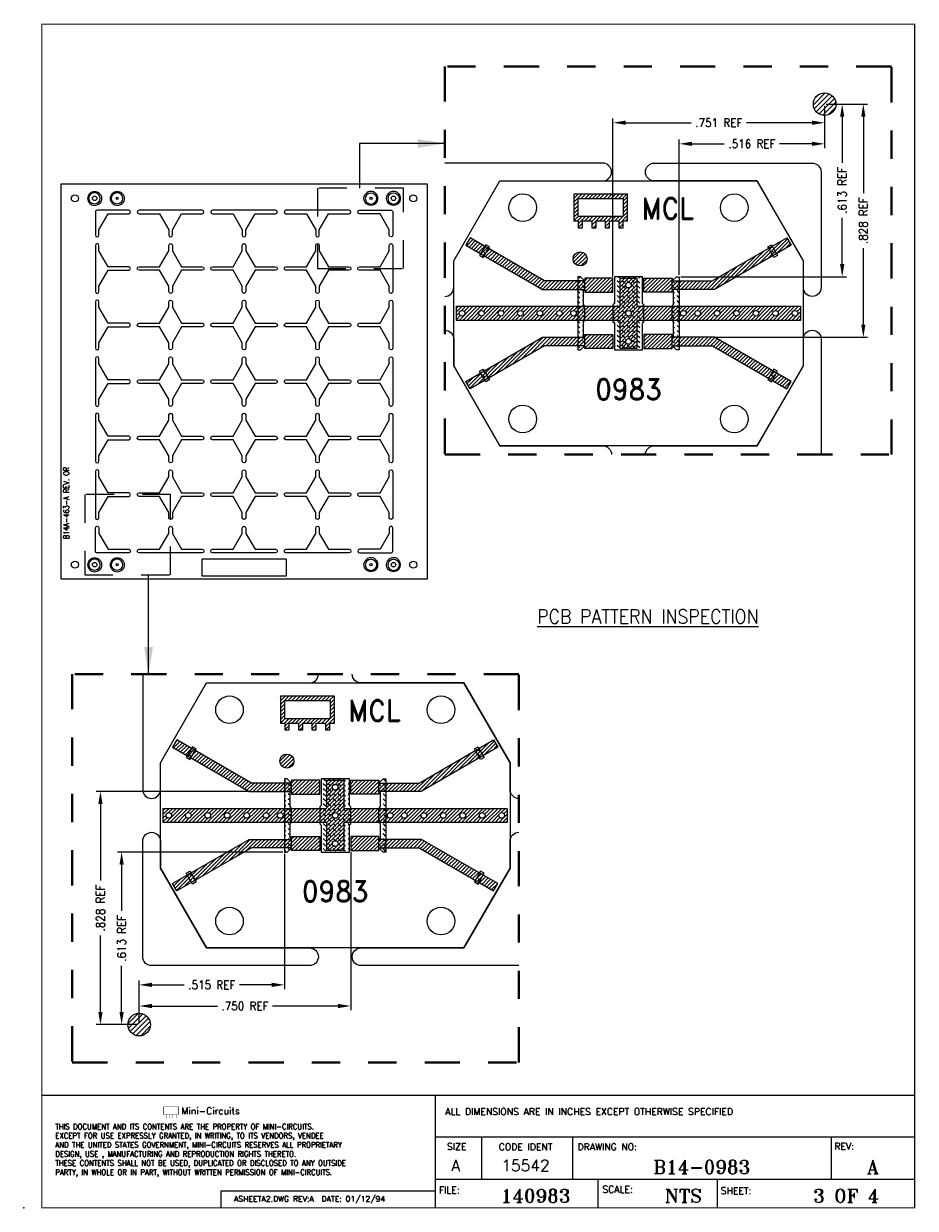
# Model space of a CAD drawing. Extents: x -0.5 to 9.5, y -1.5 to 2.7.
# Tile 3 of 4: x 4.1 to 7.2, y -1.5 to 2.7. Entities that reach past the tile are written whole.
import ezdxf
from ezdxf.enums import TextEntityAlignment as Align

# ---------------------------------------------------------------- set-up
doc = ezdxf.new("R2010")
doc.units = 0
doc.header["$LTSCALE"] = 0.1
doc.header["$MEASUREMENT"] = 0
doc.header["$PDSIZE"] = -1
doc.linetypes.add('PHANTOM2', pattern=[1.25, 0.625, -0.125, 0.125, -0.125, 0.125, -0.125])
doc.layers.get('0').update_dxf_attribs({"linetype": 'CONTINUOUS'})
doc.layers.get('Defpoints').update_dxf_attribs({"linetype": 'CONTINUOUS'})
for name, color, linetype in [('ARRAY', 7, 'CONTINUOUS'), ('DIM', 7, 'CONTINUOUS'), ('HOLE', 6, 'CONTINUOUS'), ('NPTH', 5, 'CONTINUOUS'), ('PCB', 7, 'CONTINUOUS'), ('PCB-FRAME', 132, 'CONTINUOUS'), ('PTH', 6, 'CONTINUOUS'), ('TEXT', 7, 'CONTINUOUS'), ('TITLE-BLOCK', 7, 'CONTINUOUS'), ('TOP-COP', 1, 'CONTINUOUS'), ('TOP-SLD', 3, 'CONTINUOUS')]:
    doc.layers.add(name, color=color, linetype=linetype)
doc.layers.add('TOP-COPH', color=12, linetype='CONTINUOUS', lineweight=15)
doc.layers.add('TOP-SLDH', color=3, linetype='CONTINUOUS', lineweight=15)
doc.styles.add('ROMAND', font='romand.shx', dxfattribs={"width": 0.9})
doc.styles.add('ROMANT', font='ROMANT.shx', dxfattribs={"width": 0.9})
doc.dimstyles.new('DIM', dxfattribs={"dimscale": 0.6, "dimtxt": 0.05, "dimasz": 0.075, "dimexe": 0.025, "dimexo": 0.01, "dimgap": 0.01, "dimtad": 0, "dimtoh": 1, "dimdec": 3, "dimzin": 4, "dimdsep": 46, "dimtxsty": 'ROMAND', "dimcen": 0, "dimclrd": 256, "dimclre": 256, "dimclrt": 256, "dimadec": 0, "dimazin": 0, "dimtfac": 1, "dimtdec": 3, "dimtofl": 0, "dimtmove": 0, "dimatfit": 3, "dimfxl": 1, "dimtolj": 1, "dimtzin": 0, "dimlwd": -1, "dimlwe": -1, "dimarcsym": 0})
doc.dimstyles.new('ROMAND ALIGNED', dxfattribs={"dimscale": 0.35, "dimtxt": 0.1, "dimasz": 0.12, "dimexe": 0.04, "dimexo": 0.02, "dimgap": 0.04, "dimtad": 0, "dimdec": 3, "dimzin": 4, "dimdsep": 46, "dimtxsty": 'ROMAND', "dimcen": 0, "dimadec": 0, "dimazin": 0, "dimtfac": 1, "dimtdec": 3, "dimtofl": 0, "dimtmove": 0, "dimatfit": 3, "dimfxl": 1, "dimtolj": 1, "dimtzin": 4, "dimlwd": 15, "dimlwe": 15, "dimarcsym": 0})

# ---------------------------------------------------------------- blocks, each defined once
blk = doc.blocks.new('ASHEETA2')
at = {"const_width": 0.003}
blk.add_lwpolyline([(1.241, 0.894), (1.241, 0.827), (1.374, 0.827), (1.374, 0.894)], close=True, dxfattribs=at)
for points in [[(1.262, 0.827), (1.262, 0.792)], [(1.292, 0.827), (1.292, 0.792)], [(1.322, 0.827), (1.322, 0.792)], [(1.352, 0.827), (1.352, 0.792)]]:
    blk.add_lwpolyline(points, dxfattribs=at)
at = {"layer": 'TITLE-BLOCK'}
for p, q in [((0.16, 1), (7.9, 1)), ((3.65, 0), (3.65, 1)), ((3.65, 0.63), (7.9, 0.63)), ((4.058, 0.63), (4.058, 0.25)), ((4.865, 0.63), (4.865, 0.25)), ((7.158, 0.63), (7.158, 0.25)), ((7.9, 0.25), (3.65, 0.25)), ((5.094, 0), (5.094, 0.25)), ((6.15, 0), (6.15, 0.25)), ((1.75, 0.151), (3.65, 0.151)), ((1.75, 0), (1.75, 0.151))]:
    blk.add_line(p, q, dxfattribs=at)
at = {"layer": 'TITLE-BLOCK', "const_width": 0.01}
blk.add_lwpolyline([(0.16, 0), (0.16, 10.5), (7.9, 10.5), (7.9, 0)], close=True, dxfattribs=at)
at = {"layer": 'TITLE-BLOCK'}
blk.add_point((0, 0), dxfattribs=at)
at = {"style": 'ROMAND'}
blk.add_text('Mini-Circuits', height=0.06, dxfattribs=at).set_placement((1.399, 0.829))
at = {"style": 'ROMAND', "width": 0.9}
for s, p in [('THIS DOCUMENT AND ITS CONTENTS ARE THE PROPERTY OF MINI-CIRCUITS.', (0.28, 0.695)), ('EXCEPT FOR USE EXPRESSLY GRANTED, IN WRITING, TO ITS VENDORS, VENDEE', (0.28, 0.614)), ('AND THE UNITED STATES GOVERNMENT, MINI-CIRCUITS RESERVES ALL PROPRIETARY', (0.28, 0.533)), ('THESE CONTENTS SHALL NOT BE USED, DUPLICATED OR DISCLOSED TO ANY OUTSIDE', (0.28, 0.371)), ('DESIGN, USE , MANUFACTURING AND REPRODUCTION RIGHTS THERETO.', (0.28, 0.452)), ('PARTY, IN WHOLE OR IN PART, WITHOUT WRITTEN PERMISSION OF MINI-CIRCUITS.', (0.28, 0.29))]:
    blk.add_text(s, height=0.05, dxfattribs=at).set_placement(p)
at = {"layer": 'TITLE-BLOCK'}
for s, height, style, p in [('ALL DIMENSIONS ARE IN INCHES EXCEPT OTHERWISE SPECIFIED', 0.06, 'ROMAND', (3.738, 0.823)), ('SIZE', 0.06, 'ROMAND', (3.753, 0.513)), ('CODE IDENT', 0.06, 'ROMAND', (4.212, 0.51)), ('DRAWING NO:', 0.06, 'ROMAND', (4.911, 0.51)), ('REV:', 0.06, 'ROMAND', (7.188, 0.516)), ('A', 0.1, 'ROMANT', (3.792, 0.325)), ('15542', 0.1, 'ROMANT', (4.235, 0.325)), ('ASHEETA2.DWG REV:A  DATE: 01/12/94', 0.05, 'ROMAND', (1.864, 0.054)), ('FILE:', 0.06, 'ROMAND', (3.681, 0.127)), ('SCALE:', 0.06, 'ROMAND', (5.131, 0.133)), ('SHEET:', 0.06, 'ROMAND', (6.18, 0.121))]:
    blk.add_text(s, height=height, dxfattribs=dict(at, style=style)).set_placement(p)
at = {"layer": 'TITLE-BLOCK', "style": 'ROMANT'}
for tag, p in [('DRAWING_NUMBER', (6.011, 0.361)), ('CURRENT_REVISION', (7.529, 0.361))]:
    blk.add_attdef(tag, text='', height=0.12, dxfattribs=at).set_placement(p, align=Align.MIDDLE)
for tag, p in [('DRAWING_FILE_NAME', (4.538, 0.046)), ('SCALE', (5.848, 0.046)), ('SHEET_NUMBER', (7.292, 0.046))]:
    blk.add_attdef(tag, text='', height=0.12, dxfattribs=at).set_placement(p, align=Align.CENTER)
blk = doc.blocks.new('14A463A')
at = {"layer": 'ARRAY'}
blk.add_lwpolyline([(6.5, 7), (0, 7), (0, 0), (6.5, 0)], close=True, dxfattribs=at)
at = {"layer": 'ARRAY', "lineweight": 0}
for points in [[(0.839, 6.477), (1.204, 6.477, 1), (1.204, 6.54), (0.644, 6.54, 0.414214), (0.613, 6.509), (0.613, 6.099, 1), (0.676, 6.099), (0.676, 6.194)], [(1.916, 6.194), (1.916, 6.099, 1), (1.979, 6.099), (1.979, 6.194), (2.142, 6.477), (2.507, 6.477, 1), (2.507, 6.54), (1.387, 6.54, 1), (1.387, 6.477), (1.752, 6.477)], [(3.218, 6.194), (3.218, 6.099, 1), (3.281, 6.099), (3.281, 6.194), (3.445, 6.477), (3.81, 6.477, 1), (3.81, 6.54), (2.69, 6.54, 1), (2.69, 6.477), (3.055, 6.477)], [(4.521, 6.194), (4.521, 6.099, 1), (4.584, 6.099), (4.584, 6.194), (4.748, 6.477), (5.113, 6.477, 1), (5.113, 6.54), (3.993, 6.54, 1), (3.993, 6.477), (4.358, 6.477)], [(5.661, 6.477), (5.296, 6.477, -1), (5.296, 6.54), (5.856, 6.54, -0.414214), (5.887, 6.509), (5.887, 6.099, -1), (5.824, 6.099), (5.824, 6.194)], [(0.839, 5.474), (1.204, 5.474, 1), (1.204, 5.537), (0.839, 5.537), (0.676, 5.821), (0.676, 5.916, 1), (0.613, 5.916), (0.613, 5.096, 1), (0.676, 5.096), (0.676, 5.191)], [(2.142, 5.474), (1.979, 5.191), (1.979, 5.096, -1), (1.916, 5.096), (1.916, 5.191), (1.752, 5.474), (1.387, 5.474, -1), (1.387, 5.537), (1.752, 5.537), (1.916, 5.821), (1.916, 5.916, -1), (1.979, 5.916), (1.979, 5.821), (2.142, 5.537), (2.507, 5.537, -1), (2.507, 5.474)], [(3.445, 5.474), (3.281, 5.191), (3.281, 5.096, -1), (3.218, 5.096), (3.218, 5.191), (3.055, 5.474), (2.69, 5.474, -1), (2.69, 5.537), (3.055, 5.537), (3.218, 5.821), (3.218, 5.916, -1), (3.281, 5.916), (3.281, 5.821), (3.445, 5.537), (3.81, 5.537, -1), (3.81, 5.474)], [(4.748, 5.474), (4.584, 5.191), (4.584, 5.096, -1), (4.521, 5.096), (4.521, 5.191), (4.358, 5.474), (3.993, 5.474, -1), (3.993, 5.537), (4.358, 5.537), (4.521, 5.821), (4.521, 5.916, -1), (4.584, 5.916), (4.584, 5.821), (4.748, 5.537), (5.113, 5.537, -1), (5.113, 5.474)], [(5.661, 5.474), (5.296, 5.474, -1), (5.296, 5.537), (5.661, 5.537), (5.824, 5.821), (5.824, 5.916, -1), (5.887, 5.916), (5.887, 5.096, -1), (5.824, 5.096), (5.824, 5.191)], [(0.839, 4.471), (1.204, 4.471, 1), (1.204, 4.534), (0.839, 4.534), (0.676, 4.818), (0.676, 4.913, 1), (0.613, 4.913), (0.613, 4.093, 1), (0.676, 4.093), (0.676, 4.188)], [(2.142, 4.471), (1.979, 4.188), (1.979, 4.093, -1), (1.916, 4.093), (1.916, 4.188), (1.752, 4.471), (1.387, 4.471, -1), (1.387, 4.534), (1.752, 4.534), (1.916, 4.818), (1.916, 4.913, -1), (1.979, 4.913), (1.979, 4.818), (2.142, 4.534), (2.507, 4.534, -1), (2.507, 4.471)], [(3.445, 4.471), (3.281, 4.188), (3.281, 4.093, -1), (3.218, 4.093), (3.218, 4.188), (3.055, 4.471), (2.69, 4.471, -1), (2.69, 4.534), (3.055, 4.534), (3.218, 4.818), (3.218, 4.913, -1), (3.281, 4.913), (3.281, 4.818), (3.445, 4.534), (3.81, 4.534, -1), (3.81, 4.471)], [(4.748, 4.471), (4.584, 4.188), (4.584, 4.093, -1), (4.521, 4.093), (4.521, 4.188), (4.358, 4.471), (3.993, 4.471, -1), (3.993, 4.534), (4.358, 4.534), (4.521, 4.818), (4.521, 4.913, -1), (4.584, 4.913), (4.584, 4.818), (4.748, 4.534), (5.113, 4.534, -1), (5.113, 4.471)], [(5.661, 4.471), (5.296, 4.471, -1), (5.296, 4.534), (5.661, 4.534), (5.824, 4.818), (5.824, 4.913, -1), (5.887, 4.913), (5.887, 4.093, -1), (5.824, 4.093), (5.824, 4.188)], [(0.839, 3.468), (1.204, 3.468, 1), (1.204, 3.531), (0.839, 3.531), (0.676, 3.815), (0.676, 3.91, 1), (0.613, 3.91), (0.613, 3.09, 1), (0.676, 3.09), (0.676, 3.185)], [(2.142, 3.468), (1.979, 3.185), (1.979, 3.09, -1), (1.916, 3.09), (1.916, 3.185), (1.752, 3.468), (1.387, 3.468, -1), (1.387, 3.531), (1.752, 3.531), (1.916, 3.815), (1.916, 3.91, -1), (1.979, 3.91), (1.979, 3.815), (2.142, 3.531), (2.507, 3.531, -1), (2.507, 3.468)], [(3.445, 3.468), (3.281, 3.185), (3.281, 3.09, -1), (3.218, 3.09), (3.218, 3.185), (3.055, 3.468), (2.69, 3.468, -1), (2.69, 3.531), (3.055, 3.531), (3.218, 3.815), (3.218, 3.91, -1), (3.281, 3.91), (3.281, 3.815), (3.445, 3.531), (3.81, 3.531, -1), (3.81, 3.468)], [(4.748, 3.468), (4.584, 3.185), (4.584, 3.09, -1), (4.521, 3.09), (4.521, 3.185), (4.358, 3.468), (3.993, 3.468, -1), (3.993, 3.531), (4.358, 3.531), (4.521, 3.815), (4.521, 3.91, -1), (4.584, 3.91), (4.584, 3.815), (4.748, 3.531), (5.113, 3.531, -1), (5.113, 3.468)], [(5.661, 3.468), (5.296, 3.468, -1), (5.296, 3.531), (5.661, 3.531), (5.824, 3.815), (5.824, 3.91, -1), (5.887, 3.91), (5.887, 3.09, -1), (5.824, 3.09), (5.824, 3.185)], [(0.839, 2.466), (1.204, 2.466, 1), (1.204, 2.529), (0.839, 2.529), (0.676, 2.812), (0.676, 2.907, 1), (0.613, 2.907), (0.613, 2.087, 1), (0.676, 2.087), (0.676, 2.182)], [(2.142, 2.466), (1.979, 2.182), (1.979, 2.087, -1), (1.916, 2.087), (1.916, 2.182), (1.752, 2.466), (1.387, 2.466, -1), (1.387, 2.529), (1.752, 2.529), (1.916, 2.812), (1.916, 2.907, -1), (1.979, 2.907), (1.979, 2.812), (2.142, 2.529), (2.507, 2.529, -1), (2.507, 2.466)], [(3.445, 2.466), (3.281, 2.182), (3.281, 2.087, -1), (3.218, 2.087), (3.218, 2.182), (3.055, 2.466), (2.69, 2.466, -1), (2.69, 2.529), (3.055, 2.529), (3.218, 2.812), (3.218, 2.907, -1), (3.281, 2.907), (3.281, 2.812), (3.445, 2.529), (3.81, 2.529, -1), (3.81, 2.466)], [(4.748, 2.466), (4.584, 2.182), (4.584, 2.087, -1), (4.521, 2.087), (4.521, 2.182), (4.358, 2.466), (3.993, 2.466, -1), (3.993, 2.529), (4.358, 2.529), (4.521, 2.812), (4.521, 2.907, -1), (4.584, 2.907), (4.584, 2.812), (4.748, 2.529), (5.113, 2.529, -1), (5.113, 2.466)], [(5.661, 2.466), (5.296, 2.466, -1), (5.296, 2.529), (5.661, 2.529), (5.824, 2.812), (5.824, 2.907, -1), (5.887, 2.907), (5.887, 2.087, -1), (5.824, 2.087), (5.824, 2.182)], [(0.839, 1.463), (1.204, 1.463, 1), (1.204, 1.526), (0.839, 1.526), (0.676, 1.809), (0.676, 1.904, 1), (0.613, 1.904), (0.613, 1.084, 1), (0.676, 1.084), (0.676, 1.179)], [(2.142, 1.463), (1.979, 1.179), (1.979, 1.084, -1), (1.916, 1.084), (1.916, 1.179), (1.752, 1.463), (1.387, 1.463, -1), (1.387, 1.526), (1.752, 1.526), (1.916, 1.809), (1.916, 1.904, -1), (1.979, 1.904), (1.979, 1.809), (2.142, 1.526), (2.507, 1.526, -1), (2.507, 1.463)], [(3.445, 1.463), (3.281, 1.179), (3.281, 1.084, -1), (3.218, 1.084), (3.218, 1.179), (3.055, 1.463), (2.69, 1.463, -1), (2.69, 1.526), (3.055, 1.526), (3.218, 1.809), (3.218, 1.904, -1), (3.281, 1.904), (3.281, 1.809), (3.445, 1.526), (3.81, 1.526, -1), (3.81, 1.463)], [(4.748, 1.463), (4.584, 1.179), (4.584, 1.084, -1), (4.521, 1.084), (4.521, 1.179), (4.358, 1.463), (3.993, 1.463, -1), (3.993, 1.526), (4.358, 1.526), (4.521, 1.809), (4.521, 1.904, -1), (4.584, 1.904), (4.584, 1.809), (4.748, 1.526), (5.113, 1.526, -1), (5.113, 1.463)], [(5.661, 1.463), (5.296, 1.463, -1), (5.296, 1.526), (5.661, 1.526), (5.824, 1.809), (5.824, 1.904, -1), (5.887, 1.904), (5.887, 1.084, -1), (5.824, 1.084), (5.824, 1.179)], [(0.839, 0.523), (1.204, 0.523, -1), (1.204, 0.46), (0.644, 0.46, -0.414214), (0.613, 0.491), (0.613, 0.901, -1), (0.676, 0.901), (0.676, 0.806)], [(1.916, 0.806), (1.916, 0.901, -1), (1.979, 0.901), (1.979, 0.806), (2.142, 0.523), (2.507, 0.523, -1), (2.507, 0.46), (1.387, 0.46, -1), (1.387, 0.523), (1.752, 0.523)], [(3.218, 0.806), (3.218, 0.901, -1), (3.281, 0.901), (3.281, 0.806), (3.445, 0.523), (3.81, 0.523, -1), (3.81, 0.46), (2.69, 0.46, -1), (2.69, 0.523), (3.055, 0.523)], [(4.521, 0.806), (4.521, 0.901, -1), (4.584, 0.901), (4.584, 0.806), (4.748, 0.523), (5.113, 0.523, -1), (5.113, 0.46), (3.993, 0.46, -1), (3.993, 0.523), (4.358, 0.523)], [(5.661, 0.523), (5.296, 0.523, 1), (5.296, 0.46), (5.856, 0.46, 0.414214), (5.887, 0.491), (5.887, 0.901, 1), (5.824, 0.901), (5.824, 0.806)]]:
    blk.add_lwpolyline(points, format="xyb", close=True, dxfattribs=at)
at = {"layer": 'HOLE', "lineweight": 0}
for centre in [(0.25, 6.75), (6.25, 6.75), (0.25, 0.25), (6.25, 0.25)]:
    blk.add_circle(centre, 0.063, dxfattribs=at)
at = {"layer": 'TOP-COP', "lineweight": 0}
for points in [[(0.512, 6.838, 1), (0.688, 6.662), (0.671, 6.679, -1), (0.529, 6.821)], [(0.512, 6.838, -1), (0.688, 6.662), (0.671, 6.679, 1), (0.529, 6.821)], [(0.912, 6.838, 1), (1.088, 6.662), (1.071, 6.679, -1), (0.929, 6.821)], [(0.912, 6.838, -1), (1.088, 6.662), (1.071, 6.679, 1), (0.929, 6.821)], [(5.588, 6.662, -1), (5.412, 6.838), (5.429, 6.821, 1), (5.571, 6.679)], [(5.588, 6.662, 1), (5.412, 6.838), (5.429, 6.821, -1), (5.571, 6.679)], [(5.988, 6.662, -1), (5.812, 6.838), (5.829, 6.821, 1), (5.971, 6.679)], [(5.988, 6.662, 1), (5.812, 6.838), (5.829, 6.821, -1), (5.971, 6.679)], [(0.512, 0.338, 1), (0.688, 0.162), (0.671, 0.179, -1), (0.529, 0.321)], [(0.512, 0.338, -1), (0.688, 0.162), (0.671, 0.179, 1), (0.529, 0.321)], [(0.912, 0.338, 1), (1.088, 0.162), (1.071, 0.179, -1), (0.929, 0.321)], [(0.912, 0.338, -1), (1.088, 0.162), (1.071, 0.179, 1), (0.929, 0.321)], [(5.588, 0.162, -1), (5.412, 0.338), (5.429, 0.321, 1), (5.571, 0.179)], [(5.588, 0.162, 1), (5.412, 0.338), (5.429, 0.321, -1), (5.571, 0.179)], [(5.988, 0.162, -1), (5.812, 0.338), (5.829, 0.321, 1), (5.971, 0.179)], [(5.988, 0.162, 1), (5.812, 0.338), (5.829, 0.321, -1), (5.971, 0.179)]]:
    blk.add_lwpolyline(points, format="xyb", close=True, dxfattribs=at)
blk.add_lwpolyline([(2.5, 0.35), (2.5, 0.05), (4, 0.05), (4, 0.35)], close=True, dxfattribs=at)
at = {"layer": 'TOP-COP'}
for centre in [(0.6, 6.75), (5.9, 6.75), (0.6, 0.25), (5.9, 0.25)]:
    blk.add_circle(centre, 0.04, dxfattribs=at)
at = {"layer": 'TOP-COP', "lineweight": 0}
for centre in [(1, 6.75), (5.5, 6.75), (1, 0.25), (5.5, 0.25)]:
    blk.add_circle(centre, 0.019, dxfattribs=at)
at = {"layer": 'TOP-COP', "lineweight": 0, "style": 'ROMAND', "width": 0.85}
blk.add_text('B14A-463-A REV. OR', height=0.1, rotation=90, dxfattribs=at).set_placement((0.097, 1.346), align=Align.MIDDLE)
blk = doc.blocks.new('B14-0983_T_A')
at = {"layer": 'TOP-COPH'}
h = blk.add_hatch(dxfattribs=at)
h.set_pattern_fill('ANSI31', color=256, scale=0.075, style=0)
h.paths.add_polyline_path([(0.6169, 0.8933), (0.4256, 0.8933), (0.4256, 0.7979), (0.4416, 0.7979), (0.4416, 0.7736), (0.457, 0.7736), (0.457, 0.7979), (0.4895, 0.7979), (0.4895, 0.7736), (0.5049, 0.7736), (0.5049, 0.7979), (0.5375, 0.7979), (0.5375, 0.7736), (0.5529, 0.7736), (0.5529, 0.7979), (0.5855, 0.7979), (0.5855, 0.7736), (0.6009, 0.7736), (0.6009, 0.7979), (0.6169, 0.7979)])
h.paths.add_polyline_path([(0.6015, 0.8779), (0.6015, 0.8163), (0.5985, 0.8133), (0.441, 0.8133), (0.441, 0.8779)], flags=16)
h.paths.add_polyline_path([(0.565, 0.595), (0.465, 0.595), (0.465, 0.585), (0.3226, 0.585), (0.0582, 0.7377), (0.0432, 0.7117), (0.3146, 0.555), (0.465, 0.555), (0.465, 0.545), (0.565, 0.545)])
h.paths.add_polyline_path([(0.4734, 0.6629, 1), (0.4234, 0.6629, 1)], flags=17)
h.paths.add_polyline_path([(1.1966, 0.7117), (1.1816, 0.7377), (0.9172, 0.585), (0.775, 0.585), (0.775, 0.595), (0.675, 0.595), (0.675, 0.545), (0.775, 0.545), (0.775, 0.555), (0.9252, 0.555)])
h.paths.add_polyline_path([(1.23, 0.495), (0.65, 0.495), (0.65, 0.595), (0.59, 0.595), (0.59, 0.495), (0.01, 0.495), (0.01, 0.445), (0.59, 0.445), (0.59, 0.345), (0.65, 0.345), (0.65, 0.445), (1.23, 0.445)])
h.paths.add_polyline_path([(0.415, 0.47, -1), (0.435, 0.47, -1)], flags=16)
h.paths.add_polyline_path([(0.63, 0.47, -1), (0.61, 0.47, -1)], flags=16)
h.paths.add_polyline_path([(0.3648, 0.47, -1), (0.3848, 0.47, -1)], flags=16)
h.paths.add_polyline_path([(0.61, 0.57, -1), (0.63, 0.57, -1)], flags=16)
h.paths.add_polyline_path([(0.63, 0.37, -1), (0.61, 0.37, -1)], flags=16)
h.paths.add_polyline_path([(0.2958, 0.47, -1), (0.3158, 0.47, -1)], flags=16)
h.paths.add_polyline_path([(0.2268, 0.47, -1), (0.2468, 0.47, -1)], flags=16)
h.paths.add_polyline_path([(0.825, 0.47, -1), (0.805, 0.47, -1)], flags=16)
h.paths.add_polyline_path([(0.8752, 0.47, -1), (0.8552, 0.47, -1)], flags=16)
h.paths.add_polyline_path([(0.1578, 0.47, -1), (0.1778, 0.47, -1)], flags=16)
h.paths.add_polyline_path([(0.9442, 0.47, -1), (0.9242, 0.47, -1)], flags=16)
h.paths.add_polyline_path([(0.0888, 0.47, -1), (0.1088, 0.47, -1)], flags=16)
h.paths.add_polyline_path([(1.0132, 0.47, -1), (0.9932, 0.47, -1)], flags=16)
h.paths.add_polyline_path([(0.0198, 0.47, -1), (0.0398, 0.47, -1)], flags=16)
h.paths.add_polyline_path([(1.0822, 0.47, -1), (1.0622, 0.47, -1)], flags=16)
h.paths.add_polyline_path([(1.1512, 0.47, -1), (1.1312, 0.47, -1)], flags=16)
h.paths.add_polyline_path([(1.2202, 0.47, -1), (1.2002, 0.47, -1)], flags=16)
h.paths.add_polyline_path([(0.565, 0.395), (0.465, 0.395), (0.465, 0.385), (0.3146, 0.385), (0.0432, 0.2283), (0.0582, 0.2023), (0.3226, 0.355), (0.465, 0.355), (0.465, 0.345), (0.565, 0.345)])
h.paths.add_polyline_path([(0.9254, 0.385), (0.775, 0.385), (0.775, 0.395), (0.675, 0.395), (0.675, 0.345), (0.775, 0.345), (0.775, 0.355), (0.9174, 0.355), (1.1818, 0.2023), (1.1968, 0.2283)])
at = {"layer": 'TOP-SLDH'}
h = blk.add_hatch(dxfattribs=at)
h.set_pattern_fill('DASH', color=256, scale=0.1, angle=135, style=0)
h.paths.add_polyline_path([(0.1265, 0.706), (0.1136, 0.7135), (0.0916, 0.6754), (0.1045, 0.6679)])
h.paths.add_polyline_path([(0.1045, 0.2721), (0.0916, 0.2646), (0.1136, 0.2265), (0.1265, 0.234)])
h.paths.add_polyline_path([(0.465, 0.585), (0.45, 0.6), (0.44, 0.6), (0.44, 0.34), (0.45, 0.34), (0.465, 0.355), (0.465, 0.385), (0.46, 0.39), (0.46, 0.44), (0.465, 0.445), (0.465, 0.495), (0.46, 0.5017), (0.46, 0.55), (0.465, 0.555)])
h.paths.add_polyline_path([(0.67, 0.6), (0.57, 0.6), (0.57, 0.505), (0.565, 0.5), (0.565, 0.44), (0.57, 0.435), (0.57, 0.34), (0.67, 0.34), (0.67, 0.435), (0.675, 0.44), (0.675, 0.5), (0.67, 0.505)])
h.paths.add_polyline_path([(0.61, 0.57, -1), (0.63, 0.57, -1)], flags=16)
h.paths.add_polyline_path([(0.63, 0.47, -1), (0.61, 0.47, -1)], flags=16)
h.paths.add_polyline_path([(0.63, 0.37, -1), (0.61, 0.37, -1)], flags=16)
h.paths.add_polyline_path([(0.8, 0.6), (0.79, 0.6), (0.775, 0.585), (0.775, 0.555), (0.78, 0.55), (0.78, 0.5017), (0.775, 0.495), (0.775, 0.445), (0.78, 0.44), (0.78, 0.39), (0.775, 0.385), (0.775, 0.355), (0.79, 0.34), (0.8, 0.34)])
h.paths.add_polyline_path([(1.1266, 0.7135), (1.1136, 0.706), (1.1356, 0.6679), (1.1486, 0.6754)])
h.paths.add_polyline_path([(1.1486, 0.2646), (1.1356, 0.2721), (1.1136, 0.234), (1.1266, 0.2265)])
at = {"layer": 'NPTH'}
for centre in [(0.245, 0.845), (0.995, 0.845), (0.245, 0.095), (0.995, 0.095)]:
    blk.add_circle(centre, 0.049, dxfattribs=at)
at = {"layer": 'PCB-FRAME'}
blk.add_lwpolyline([(1.24, 0.6568), (1.24, 0.2832), (1.0766, 0), (0.1635, 0), (0, 0.2832), (0, 0.6568), (0.1635, 0.94), (1.0766, 0.94)], close=True, dxfattribs=at)
at = {"layer": 'PTH'}
for centre in [(0.62, 0.57), (0.0298, 0.47), (0.0988, 0.47), (0.1678, 0.47), (0.2368, 0.47), (0.3058, 0.47), (0.3748, 0.47), (0.425, 0.47), (0.62, 0.47), (0.815, 0.47), (0.8652, 0.47), (0.9342, 0.47), (1.0032, 0.47), (1.0722, 0.47), (1.1412, 0.47), (1.2102, 0.47), (0.62, 0.37)]:
    blk.add_circle(centre, 0.01, dxfattribs=at)
at = {"layer": 'TOP-COP'}
for points in [[(0.6169, 0.8933), (0.4256, 0.8933), (0.4256, 0.7979), (0.4416, 0.7979), (0.4416, 0.7736), (0.457, 0.7736), (0.457, 0.7979), (0.457, 0.7979), (0.4895, 0.7979), (0.4895, 0.7736), (0.5049, 0.7736), (0.5049, 0.7979), (0.5375, 0.7979), (0.5375, 0.7736), (0.5529, 0.7736), (0.5529, 0.7979), (0.5855, 0.7979), (0.5855, 0.7736), (0.6009, 0.7736), (0.6009, 0.7979), (0.6169, 0.7979)], [(0.441, 0.8779), (0.6015, 0.8779), (0.6015, 0.8163), (0.5985, 0.8133), (0.441, 0.8133)], [(0.465, 0.555), (0.465, 0.545), (0.565, 0.545), (0.565, 0.595), (0.465, 0.595), (0.465, 0.585), (0.3226, 0.585), (0.0582, 0.7377), (0.0432, 0.7117), (0.3146, 0.555)], [(0.775, 0.555), (0.775, 0.545), (0.675, 0.545), (0.675, 0.595), (0.775, 0.595), (0.775, 0.585), (0.9172, 0.585), (1.1816, 0.7377), (1.1966, 0.7117), (0.9252, 0.555)], [(0.65, 0.595), (0.65, 0.495), (1.23, 0.495), (1.23, 0.445), (0.65, 0.445), (0.65, 0.345), (0.59, 0.345), (0.59, 0.445), (0.01, 0.445), (0.01, 0.495), (0.59, 0.495), (0.59, 0.595)], [(0.465, 0.385), (0.465, 0.395), (0.565, 0.395), (0.565, 0.345), (0.465, 0.345), (0.465, 0.355), (0.3226, 0.355), (0.0582, 0.2023), (0.0432, 0.2283), (0.3146, 0.385)], [(0.775, 0.385), (0.775, 0.395), (0.675, 0.395), (0.675, 0.345), (0.775, 0.345), (0.775, 0.355), (0.9174, 0.355), (1.1818, 0.2023), (1.1968, 0.2283), (0.9254, 0.385)]]:
    blk.add_lwpolyline(points, close=True, dxfattribs=at)
blk.add_circle((0.4484, 0.6629), 0.025, dxfattribs=at)
at = {"layer": 'TOP-SLD'}
for points in [[(0.1136, 0.7135), (0.0916, 0.6754), (0.1045, 0.6679), (0.1265, 0.706)], [(1.1266, 0.7135), (1.1486, 0.6754), (1.1356, 0.6679), (1.1136, 0.706)], [(0.45, 0.6), (0.44, 0.6), (0.44, 0.34), (0.45, 0.34), (0.465, 0.355), (0.465, 0.385), (0.46, 0.39), (0.46, 0.44), (0.465, 0.445), (0.465, 0.495), (0.46, 0.5017), (0.46, 0.55), (0.465, 0.555), (0.465, 0.585)], [(0.67, 0.34), (0.67, 0.435), (0.675, 0.44), (0.675, 0.5), (0.67, 0.505), (0.67, 0.6), (0.57, 0.6), (0.57, 0.505), (0.565, 0.5), (0.565, 0.44), (0.57, 0.435), (0.57, 0.34), (0.67, 0.34)], [(0.79, 0.6), (0.8, 0.6), (0.8, 0.34), (0.79, 0.34), (0.775, 0.355), (0.775, 0.385), (0.78, 0.39), (0.78, 0.44), (0.775, 0.445), (0.775, 0.495), (0.78, 0.5017), (0.78, 0.55), (0.775, 0.555), (0.775, 0.585)], [(0.1136, 0.2265), (0.0916, 0.2646), (0.1045, 0.2721), (0.1265, 0.234)], [(1.1266, 0.2265), (1.1486, 0.2646), (1.1356, 0.2721), (1.1136, 0.234)]]:
    blk.add_lwpolyline(points, close=True, dxfattribs=at)
at = {"layer": 'TOP-COP', "style": 'ROMAND', "width": 0.92}
for s, p in [('MCL', (0.7579, 0.8046)), ('0983', (0.6201, 0.1629))]:
    blk.add_text(s, height=0.075, dxfattribs=at).set_placement(p, align=Align.CENTER)
blk = doc.blocks.new('*D30')
at = {"layer": 'Defpoints', "color": 0}
for p in [(6.9136, 2.421), (6.9136, 2.3549), (6.163, 1.8035)]:
    blk.add_point(p, dxfattribs=at)
at = {"layer": 'DIM'}
for p, q in [((6.9136, 2.415), (6.9136, 2.3399)), ((6.163, 1.8095), (6.163, 2.3699)), ((6.208, 2.3549), (6.4404, 2.3549)), ((6.8686, 2.3549), (6.6362, 2.3549))]:
    blk.add_line(p, q, dxfattribs=at)
for points in [[(6.208, 2.3624), (6.208, 2.3474), (6.163, 2.3549)], [(6.8686, 2.3624), (6.8686, 2.3474), (6.9136, 2.3549)]]:
    blk.add_solid(points, dxfattribs=at)
at = {"layer": 'DIM', "insert": (6.5383, 2.3549), "char_height": 0.03, "attachment_point": 5, "style": 'ROMAND'}
blk.add_mtext('\\A1;.751 REF', dxfattribs=at)
blk = doc.blocks.new('*D31')
at = {"layer": 'Defpoints', "color": 0}
for p in [(6.9136, 2.421), (6.9136, 2.2799), (6.398, 1.8085)]:
    blk.add_point(p, dxfattribs=at)
at = {"layer": 'DIM'}
for p, q in [((6.9136, 2.415), (6.9136, 2.2649)), ((6.398, 1.8145), (6.398, 2.2949)), ((6.443, 2.2799), (6.5579, 2.2799)), ((6.8686, 2.2799), (6.7537, 2.2799))]:
    blk.add_line(p, q, dxfattribs=at)
for points in [[(6.443, 2.2874), (6.443, 2.2724), (6.398, 2.2799)], [(6.8686, 2.2874), (6.8686, 2.2724), (6.9136, 2.2799)]]:
    blk.add_solid(points, dxfattribs=at)
at = {"layer": 'DIM', "insert": (6.6558, 2.2799), "char_height": 0.03, "attachment_point": 5, "style": 'ROMAND'}
blk.add_mtext('\\A1;.516 REF', dxfattribs=at)
blk = doc.blocks.new('*D32')
at = {"layer": 'Defpoints', "color": 0}
for p in [(6.9136, 2.421), (6.9759, 2.421), (6.398, 1.8085)]:
    blk.add_point(p, dxfattribs=at)
at = {"layer": 'DIM'}
for p, q in [((6.9196, 2.421), (6.9909, 2.421)), ((6.9759, 2.376), (6.9759, 2.2127)), ((6.9759, 1.8535), (6.9759, 2.0168)), ((6.404, 1.8085), (6.9909, 1.8085))]:
    blk.add_line(p, q, dxfattribs=at)
for points in [[(6.9684, 2.376), (6.9834, 2.376), (6.9759, 2.421)], [(6.9684, 1.8535), (6.9834, 1.8535), (6.9759, 1.8085)]]:
    blk.add_solid(points, dxfattribs=at)
at = {"layer": 'DIM', "insert": (6.9759, 2.1148), "char_height": 0.03, "attachment_point": 5, "rotation": 90, "style": 'ROMAND'}
blk.add_mtext('\\A1;.613 REF', dxfattribs=at)
blk = doc.blocks.new('*D33')
at = {"layer": 'Defpoints', "color": 0}
for p in [(6.9136, 2.421), (7.0509, 2.421), (6.5234, 1.5935)]:
    blk.add_point(p, dxfattribs=at)
at = {"layer": 'DIM'}
for p, q in [((6.9196, 2.421), (7.0659, 2.421)), ((7.0509, 2.376), (7.0509, 2.1052)), ((7.0509, 1.6385), (7.0509, 1.9093)), ((6.5294, 1.5935), (7.0659, 1.5935))]:
    blk.add_line(p, q, dxfattribs=at)
for points in [[(7.0434, 2.376), (7.0584, 2.376), (7.0509, 2.421)], [(7.0434, 1.6385), (7.0584, 1.6385), (7.0509, 1.5935)]]:
    blk.add_solid(points, dxfattribs=at)
at = {"layer": 'DIM', "insert": (7.0509, 2.0073), "char_height": 0.03, "attachment_point": 5, "rotation": 90, "style": 'ROMAND'}
blk.add_mtext('\\A1;.828 REF', dxfattribs=at)
blk = doc.blocks.new('*D34')
at = {"layer": 'Defpoints', "color": 0}
for p in [(4.3453, -0.0184), (4.8726, -0.0184), (4.4826, -0.8459)]:
    blk.add_point(p, dxfattribs=at)
at = {"layer": 'DIM'}
for p, q in [((4.8666, -0.0184), (4.3303, -0.0184)), ((4.3453, -0.0634), (4.3453, -0.3342)), ((4.3453, -0.8009), (4.3453, -0.53)), ((4.4766, -0.8459), (4.3303, -0.8459))]:
    blk.add_line(p, q, dxfattribs=at)
for points in [[(4.3378, -0.0634), (4.3528, -0.0634), (4.3453, -0.0184)], [(4.3378, -0.8009), (4.3528, -0.8009), (4.3453, -0.8459)]]:
    blk.add_solid(points, dxfattribs=at)
at = {"layer": 'DIM', "insert": (4.3453, -0.4321), "char_height": 0.03, "attachment_point": 5, "rotation": 90, "style": 'ROMAND'}
blk.add_mtext('\\A1;.828 REF', dxfattribs=at)
blk = doc.blocks.new('*D35')
at = {"layer": 'Defpoints', "color": 0}
for p in [(4.4203, -0.2334), (4.998, -0.2334), (4.4826, -0.8459)]:
    blk.add_point(p, dxfattribs=at)
at = {"layer": 'DIM'}
for p, q in [((4.992, -0.2334), (4.4053, -0.2334)), ((4.4203, -0.2784), (4.4203, -0.4417)), ((4.4203, -0.8009), (4.4203, -0.6375)), ((4.4766, -0.8459), (4.4053, -0.8459))]:
    blk.add_line(p, q, dxfattribs=at)
for points in [[(4.4128, -0.2784), (4.4278, -0.2784), (4.4203, -0.2334)], [(4.4128, -0.8009), (4.4278, -0.8009), (4.4203, -0.8459)]]:
    blk.add_solid(points, dxfattribs=at)
at = {"layer": 'DIM', "insert": (4.4203, -0.5396), "char_height": 0.03, "attachment_point": 5, "rotation": 90, "style": 'ROMAND'}
blk.add_mtext('\\A1;.613 REF', dxfattribs=at)
blk = doc.blocks.new('*D36')
at = {"layer": 'Defpoints', "color": 0}
for p in [(5.233, -0.2284), (5.233, -0.7798), (4.4826, -0.8459)]:
    blk.add_point(p, dxfattribs=at)
at = {"layer": 'DIM'}
for p, q in [((5.233, -0.2344), (5.233, -0.7948)), ((4.4826, -0.8399), (4.4826, -0.7648)), ((4.5276, -0.7798), (4.7599, -0.7798)), ((5.188, -0.7798), (4.9557, -0.7798))]:
    blk.add_line(p, q, dxfattribs=at)
for points in [[(4.5276, -0.7723), (4.5276, -0.7873), (4.4826, -0.7798)], [(5.188, -0.7723), (5.188, -0.7873), (5.233, -0.7798)]]:
    blk.add_solid(points, dxfattribs=at)
at = {"layer": 'DIM', "insert": (4.8578, -0.7798), "char_height": 0.03, "attachment_point": 5, "style": 'ROMAND'}
blk.add_mtext('\\A1;.750 REF', dxfattribs=at)
blk = doc.blocks.new('*D37')
at = {"layer": 'Defpoints', "color": 0}
for p in [(4.998, -0.2334), (4.998, -0.7048), (4.4826, -0.8459)]:
    blk.add_point(p, dxfattribs=at)
at = {"layer": 'DIM'}
for p, q in [((4.998, -0.2394), (4.998, -0.7198)), ((4.4826, -0.8399), (4.4826, -0.6898)), ((4.5276, -0.7048), (4.6424, -0.7048)), ((4.953, -0.7048), (4.8382, -0.7048))]:
    blk.add_line(p, q, dxfattribs=at)
for points in [[(4.5276, -0.6973), (4.5276, -0.7123), (4.4826, -0.7048)], [(4.953, -0.6973), (4.953, -0.7123), (4.998, -0.7048)]]:
    blk.add_solid(points, dxfattribs=at)
at = {"layer": 'DIM', "insert": (4.7403, -0.7048), "char_height": 0.03, "attachment_point": 5, "style": 'ROMAND'}
blk.add_mtext('\\A1;.515 REF', dxfattribs=at)

msp = doc.modelspace()

# ---------------------------------------------------------------- hatches: boundary and pattern name
at = {"layer": 'TOP-COPH'}
h = msp.add_hatch(dxfattribs=at)
h.set_pattern_fill('ANSI31', color=256, scale=0.1, style=0)
edge = h.paths.add_edge_path()
edge.add_arc((6.9136, 2.421), 0.04, 0, 360)
edge = h.paths.add_edge_path()
edge.add_arc((4.4826, -0.8459), 0.04, 0, 360)

# ---------------------------------------------------------------- linework, layer by layer
at = {"layer": 'ARRAY', "lineweight": 13}
for points in [[(5.5666, 1.7385, 0.414214), (5.5981, 1.77), (5.5981, 1.8653), (5.7616, 2.1485), (6.1266, 2.1485, 1), (6.1266, 2.2115), (5.5666, 2.2115)], [(5.5666, 1.6185, -0.414214), (5.5981, 1.587), (5.5981, 1.4917), (5.7616, 1.2085), (6.1266, 1.2085, -0.414214), (6.1581, 1.177, -0.414214)], [(6.2781, 1.177, -0.414214), (6.3096, 1.2085), (6.6746, 1.2085), (6.8381, 1.4917), (6.8381, 1.587, -1), (6.9011, 1.587), (6.9011, 1.177)], [(4.4951, 0.3981), (4.4951, -0.0119, 1), (4.5581, -0.0119), (4.5581, 0.0835), (4.7216, 0.3666), (5.0866, 0.3666, 0.414214), (5.1181, 0.3981, 0.414214)], [(5.8296, -0.0434, -0.414214), (5.7981, -0.0119), (5.7981, 0.0835), (5.6346, 0.3666), (5.2696, 0.3666, -0.414214), (5.2381, 0.3981, -0.414214)], [(5.8296, -0.6364), (5.2696, -0.6364, -1), (5.2696, -0.5734), (5.6346, -0.5734), (5.7981, -0.2902), (5.7981, -0.1949, -0.414214), (5.8296, -0.1634, -0.414214)]]:
    msp.add_lwpolyline(points, format="xyb", dxfattribs=at)
for points in [[(6.6746, 2.1485), (6.3096, 2.1485, -1), (6.3096, 2.2115), (6.8696, 2.2115, -0.414214), (6.9011, 2.18), (6.9011, 1.77, -1), (6.8381, 1.77), (6.8381, 1.8653)], [(4.7216, -0.5734), (5.0866, -0.5734, -1), (5.0866, -0.6364), (4.5266, -0.6364, -0.414214), (4.4951, -0.6049), (4.4951, -0.1949, -1), (4.5581, -0.1949), (4.5581, -0.2902)]]:
    msp.add_lwpolyline(points, format="xyb", close=True, dxfattribs=at)
at = {"layer": 'TEXT', "linetype": 'PHANTOM2', "lineweight": 40, "ltscale": 2}
for points in [[(5.5666, 1.177), (7.1509, 1.177), (7.1509, 2.5549), (5.5666, 2.5549)], [(4.2453, -0.9798), (5.8296, -0.9798), (5.8296, 0.3981), (4.2453, 0.3981)]]:
    msp.add_lwpolyline(points, close=True, dxfattribs=at)
at = {"layer": 'TEXT', "linetype": 'PHANTOM2', "ltscale": 0.5}
for points in [[(5.1153, 1.8375), (5.4196, 1.8375), (5.4196, 2.1221), (5.1153, 2.1221)], [(4.2898, 0.7505), (4.5941, 0.7505), (4.5941, 1.0351), (4.2898, 1.0351)]]:
    msp.add_lwpolyline(points, close=True, dxfattribs=at)
at = {"layer": 'TOP-COP'}
for centre in [(6.9136, 2.421), (4.4826, -0.8459)]:
    msp.add_circle(centre, 0.04, dxfattribs=at)

# ---------------------------------------------------------------- block references
at = {"layer": 'ARRAY', "xscale": 0.2000000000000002, "yscale": 0.2000000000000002, "zscale": 0.2000000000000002}
msp.add_blockref('14A463A', (4.2047, 0.7363), dxfattribs=at)
at = {"layer": 'PCB'}
for p in [(5.598, 1.2085), (4.558, -0.5734)]:
    msp.add_blockref('B14-0983_T_A', p, dxfattribs=at)
at = {"layer": 'TITLE-BLOCK', "xscale": 0.4000000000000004, "yscale": 0.4000000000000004, "zscale": 0.4000000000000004}
msp.add_blockref('ASHEETA2', (4.0731, -1.4957), dxfattribs=at).add_auto_attribs({'DRAWING_NUMBER': 'B14-0983', 'DRAWING_FILE_NAME': '140983', 'CURRENT_REVISION': 'A', 'SCALE': 'NTS', 'SHEET_NUMBER': '3 OF 4'})

# ---------------------------------------------------------------- texts
at = {"layer": 'TEXT', "style": 'ROMAND', "width": 0.9}
msp.add_text('%%UPCB PATTERN INSPECTION', height=0.05, dxfattribs=at).set_placement((5.8942, 0.5773))

# ---------------------------------------------------------------- dimensions: what is measured, and where the dimension line sits
at = {"layer": 'DIM'}
for base, p1, p2, picture, middle in [((6.9136, 2.3549), (6.163, 1.8035), (6.9136, 2.421), '*D30', (6.5383, 2.3549)), ((6.9136, 2.2799), (6.398, 1.8085), (6.9136, 2.421), '*D31', (6.6558, 2.2799)), ((5.233, -0.7798), (4.4826, -0.8459), (5.233, -0.2284), '*D36', (4.8578, -0.7798)), ((4.998, -0.7048), (4.4826, -0.8459), (4.998, -0.2334), '*D37', (4.7403, -0.7048))]:
    dim = msp.add_linear_dim(base=base, p1=p1, p2=p2, text='<> REF', dimstyle='DIM', dxfattribs=at)
    dim.commit()
    dim.dimension.update_dxf_attribs({"geometry": picture, "text_midpoint": middle})
for base, p1, p2, picture, middle in [((6.9759190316, 2.4210071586), (6.398046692, 1.8085071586), (6.91359112, 2.4210071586), '*D32', (6.9759190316, 2.1147571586)), ((7.0509190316, 2.4210071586), (6.5234461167, 1.5935071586), (6.91359112, 2.4210071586), '*D33', (7.0509190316, 2.0072571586)), ((4.3452559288, -0.0183671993), (4.4825838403, -0.8458671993), (4.8726399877, -0.0183671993), '*D34', (4.3452559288, -0.4321171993)), ((4.4202559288, -0.2333671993), (4.4825838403, -0.8458671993), (4.9980394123, -0.2333671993), '*D35', (4.4202559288, -0.5396171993))]:
    dim = msp.add_linear_dim(base=base, p1=p1, p2=p2, angle=90, text='<> REF', dimstyle='DIM', dxfattribs=at)
    dim.commit()
    dim.dimension.update_dxf_attribs({"geometry": picture, "text_midpoint": middle})

# ---------------------------------------------------------------- leaders
at = {"layer": 'TEXT'}
for points, override in [([(5.5666, 2.2811), (5.2635, 2.2811), (5.2635, 2.1221)], {"dimscale": 0.8}), ([(4.5159, 0.3981), (4.5159, 0.7505)], {"dimscale": 0.8, "dimgap": 0.04, "dimtad": 0})]:
    msp.add_leader(points, dimstyle='ROMAND ALIGNED', override=override, dxfattribs=at)

doc.saveas('drawing.dxf')
